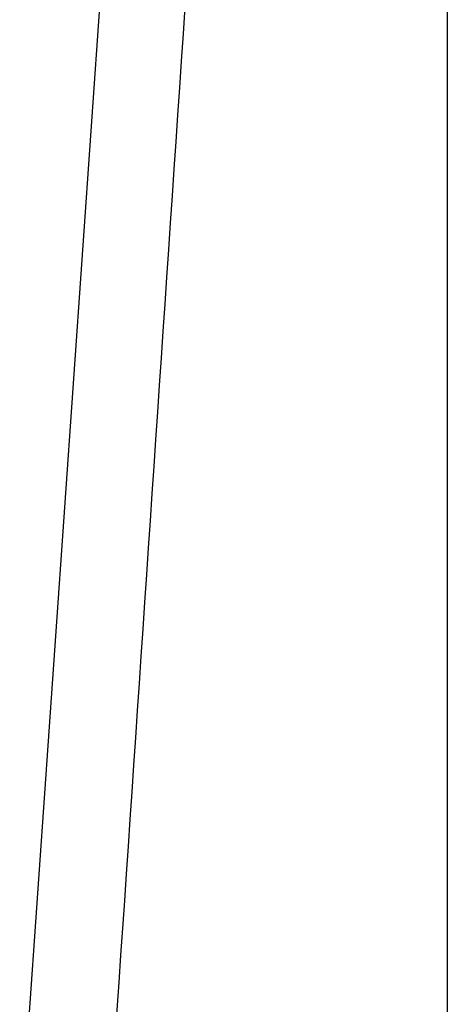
# Model space of a CAD drawing. Header units: millimetres. Extents: x 3811.49 to 3812.61, y 4795.07 to 4797.37.
# Tile 17 of 58: x 3812.1665 to 3812.2177, y 4796.0442 to 4796.1621. Entities that reach past the tile are written whole.
import ezdxf

# ---------------------------------------------------------------- set-up
doc = ezdxf.new("R2010")
doc.units = ezdxf.units.MM
doc.layers.add('SANINDUSA', color=3, linetype='Continuous')

msp = doc.modelspace()

# ---------------------------------------------------------------- linework, layer by layer
at = {"layer": 'SANINDUSA'}
for p, q in [((3812.217655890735, 4797.214547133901), (3812.217655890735, 4795.308547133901)), ((3812.177941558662, 4796.190535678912), (3812.156665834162, 4795.886278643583))]:
    msp.add_line(p, q, dxfattribs=at)
msp.add_ellipse((3812.048257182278, 4794.020804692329), major_axis=(0.367944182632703, 5.477993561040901), ratio=0.001169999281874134, start_param=1.163848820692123, end_param=1.204847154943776, dxfattribs=at)

doc.saveas('drawing.dxf')
